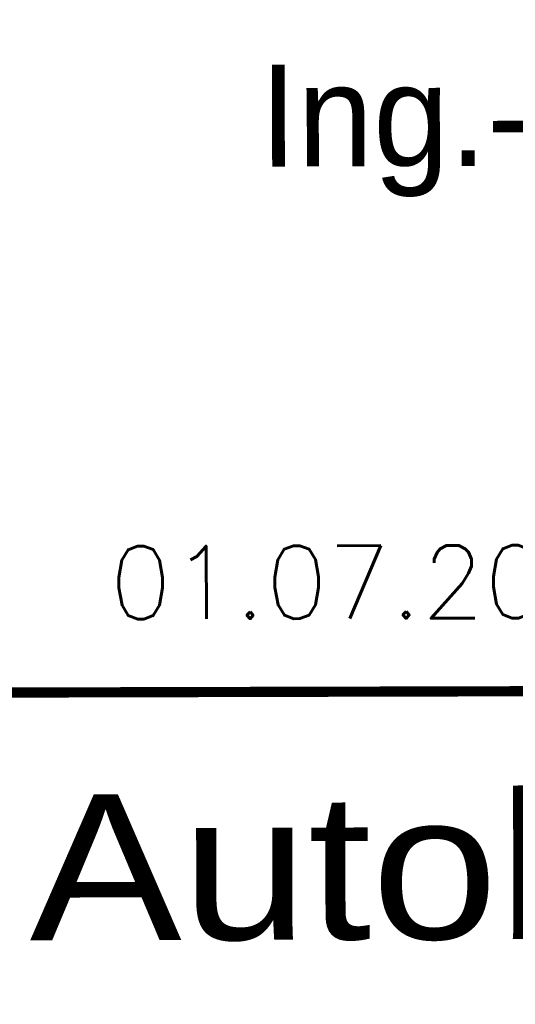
# Model space of a CAD drawing. Extents: x 0 to 1135, y 0 to 420.
# Tile 20 of 48: x 1059 to 1076, y 38 to 71. Entities that reach past the tile are written whole.
import ezdxf
from ezdxf.enums import TextEntityAlignment as Align

# ---------------------------------------------------------------- set-up
doc = ezdxf.new("R2010")
doc.units = 0
doc.header["$LTSCALE"] = 2
doc.header["$MEASUREMENT"] = 0
doc.linetypes.add('AUSGEZOGEN', pattern=[0])
doc.layers.add('FBR', color=8, linetype='CONTINUOUS')
doc.layers.add('LEGENDE', color=7, linetype='AUSGEZOGEN')
doc.styles.add('ROMANS', font='romans.shx', dxfattribs={"width": 0.8})
doc.styles.add('UNIR-H', font='unir_h.shx', dxfattribs={"width": 0.8})
doc.styles.add('UNIR-O', font='unir_o.shx')

msp = doc.modelspace()

# ---------------------------------------------------------------- linework, layer by layer
at = {"layer": 'FBR'}
for points in [[(661.143, 179.109, 0.000001), (685.944, 183.769, 0.000098)], [(700.607, 186.532, -0.000002), (715, 189.244, -0.000023), (729.209, 191.92, -0.000019), (746.049, 195.09, -0.003046), (758.195, 197.3, -0.001835), (778.389, 200.77, -0.001761), (792.757, 203.133, -0.001618), (808.406, 205.598, -0.001558), (824.253, 207.991, -0.002937), (832.67, 209.185, -0.002359), (841.112, 210.291, 0.001751), (852.488, 211.768, 0.001051), (869.84, 214.119, 0.001274), (884.149, 216.126, 0.002508), (897.81, 218.148, 0.001818), (916.634, 221.1, 0.001623), (931.317, 223.506, 0.001738), (945.01, 225.844, 0.000846), (950, 226.723, 0.001812)]]:
    msp.add_lwpolyline(points, format="xyb", dxfattribs=at)
at = {"layer": 'LEGENDE', "const_width": 0.35}
msp.add_lwpolyline([(1057.32, 48.35), (1124.32, 48.522)], dxfattribs=at)

# ---------------------------------------------------------------- texts
at = {"layer": 'LEGENDE', "style": 'UNIR-O'}
msp.add_text('Ing.-Büro Lars Kustner', height=3.5, rotation=0.1472, dxfattribs=at).set_placement((1090.774, 66.459), align=Align.CENTER)
at = {"layer": 'LEGENDE', "style": 'ROMANS'}
msp.add_text('01.07.2008 ...........................', height=2.5, rotation=0.1472, dxfattribs=at).set_placement((1062.081, 50.872))
at = {"layer": 'LEGENDE', "style": 'UNIR-H', "width": 1.0947}
msp.add_text('Autobahndirektion', height=5, rotation=0.1472, dxfattribs=at).set_placement((1059.342, 39.855), (1122.342, 40.017), align=Align.FIT)

doc.saveas('drawing.dxf')
